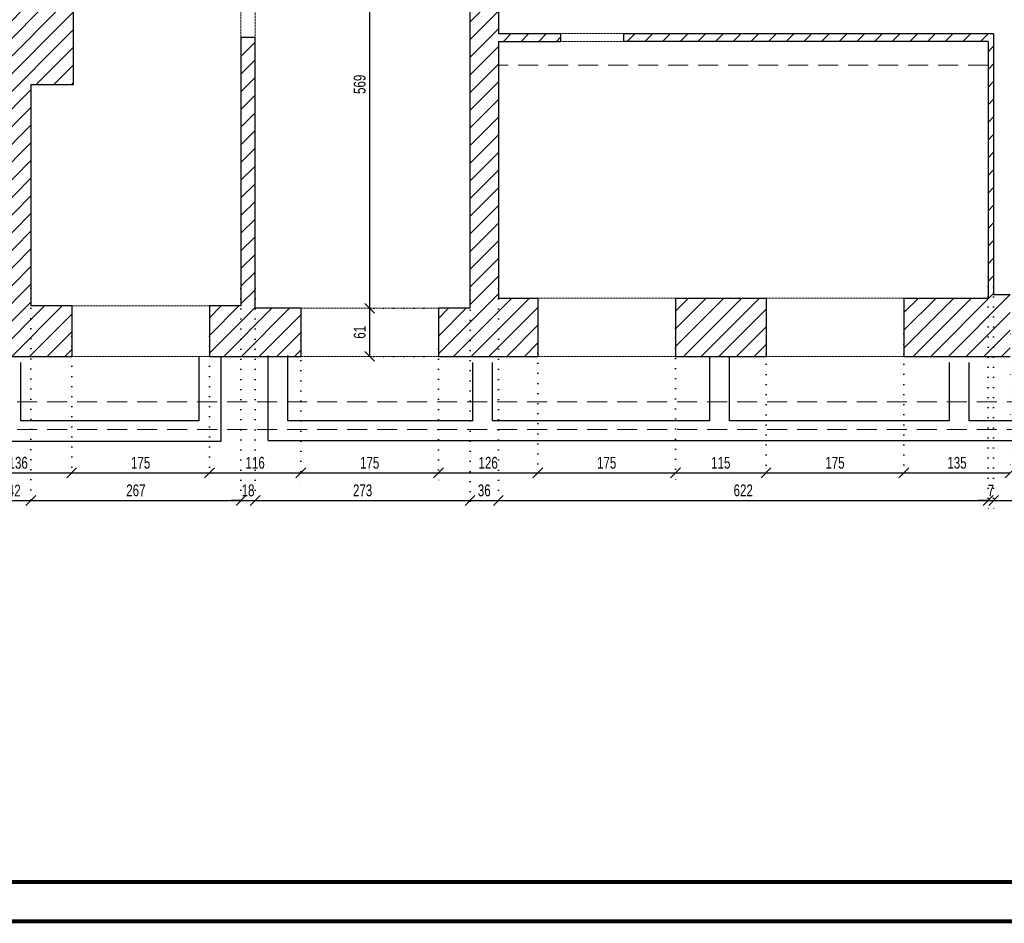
# Model space of a CAD drawing. Header units: millimetres. Extents: x 11149 to 111407, y -107619 to -23630.
# Tile 104 of 245: x 13655 to 14906, y -30105 to -28957. Entities that reach past the tile are written whole.
import ezdxf

# ---------------------------------------------------------------- set-up
doc = ezdxf.new("R2010")
doc.units = ezdxf.units.MM
doc.header["$LTSCALE"] = 2
for name, pattern in [('DOT', [6.35, 0, -6.35]), ('HIDDEN', [9.525, 6.35, -3.175]), ('HIDDENX2', [19.05, 12.7, -6.35])]:
    doc.linetypes.add(name, pattern=pattern)
doc.layers.get('0').update_dxf_attribs({"plot": 0})
doc.layers.get('Defpoints').update_dxf_attribs({"color": 1})
for name, color, linetype, lineweight in [('0_OPIS', 7, 'Continuous', 13), ('3DPLAN_A_WYSOKOŚCI ZMIANA', 144, 'HIDDENX2', 5), ('A_ściany mur', 2, 'Continuous', 30), ('e-cad_wymiary', 4, 'Continuous', 9)]:
    doc.layers.add(name, color=color, linetype=linetype, lineweight=lineweight)
doc.layers.add('3DPLAN_A_KRESKOWANIE 1', color=253, linetype='Continuous')
doc.layers.add('A_SCHODY', color=6, linetype='Continuous')
doc.styles.add('e-cad_1', font='arial.ttf', dxfattribs={"width": 0.7})
doc.dimstyles.new('e-cad_1_100_[cm]', dxfattribs={"dimscale": 10, "dimtxt": 1.5, "dimasz": 1.25, "dimexe": 1.25, "dimexo": 0.625, "dimgap": 0.5, "dimtad": 1, "dimdec": 0, "dimrnd": 1, "dimzin": 1, "dimtxsty": 'e-cad_1', "dimblk": 'OBLIQUE', "dimcen": 2.5, "dimclrd": 256, "dimclre": 252, "dimclrt": 7, "dimadec": 0, "dimazin": 0, "dimtfac": 1, "dimtix": 1, "dimtmove": 2, "dimatfit": 3, "dimldrblk": 'NONE', "dimfxl": 60, "dimfxlon": 1, "dimarcsym": 0})

# ---------------------------------------------------------------- blocks, each defined once
blk = doc.blocks.new('_OBLIQUE')
at = {"color": 0, "linetype": 'ByBlock', "lineweight": -2}
blk.add_line((-0.5, -0.5), (0.5, 0.5), dxfattribs=at)
blk = doc.blocks.new('*D357')
at = {"layer": 'Defpoints', "color": 0}
for p in [(13721, -29352.9), (13585, -29369.2), (13721, -29532.9)]:
    blk.add_point(p, dxfattribs=at)
at = {"layer": 'e-cad_wymiary', "color": 252, "linetype": 'DOT', "lineweight": -2}
for p, q in [((13721, -29359.1), (13721, -29545.4)), ((13585, -29375.5), (13585, -29545.4))]:
    blk.add_line(p, q, dxfattribs=at)
at = {"layer": 'e-cad_wymiary', "lineweight": -2}
blk.add_line((13585, -29532.9), (13721, -29532.9), dxfattribs=at)
at = {"layer": 'e-cad_wymiary', "lineweight": -2, "xscale": 12.5, "yscale": 12.5, "zscale": 12.5, "rotation": 180}
blk.add_blockref('_OBLIQUE', (13585, -29532.9), dxfattribs=at)
at = {"layer": 'e-cad_wymiary', "lineweight": -2, "xscale": 12.5, "yscale": 12.5, "zscale": 12.5}
blk.add_blockref('_OBLIQUE', (13721, -29532.9), dxfattribs=at)
at = {"layer": 'e-cad_wymiary', "color": 7, "insert": (13653, -29520.2), "char_height": 15, "attachment_point": 5, "style": 'e-cad_1'}
blk.add_mtext('136', dxfattribs=at)
blk = doc.blocks.new('_None')
blk = doc.blocks.new('*D358')
at = {"layer": 'Defpoints', "color": 0}
for p in [(13721, -29352.9), (13896, -29352.9), (13896, -29532.9)]:
    blk.add_point(p, dxfattribs=at)
at = {"layer": 'e-cad_wymiary', "color": 252, "linetype": 'DOT', "lineweight": -2}
for p, q in [((13721, -29359.1), (13721, -29545.4)), ((13896, -29359.1), (13896, -29545.4))]:
    blk.add_line(p, q, dxfattribs=at)
at = {"layer": 'e-cad_wymiary', "lineweight": -2}
blk.add_line((13721, -29532.9), (13896, -29532.9), dxfattribs=at)
at = {"layer": 'e-cad_wymiary', "lineweight": -2, "xscale": 12.5, "yscale": 12.5, "zscale": 12.5, "rotation": 180}
blk.add_blockref('_OBLIQUE', (13721, -29532.9), dxfattribs=at)
at = {"layer": 'e-cad_wymiary', "lineweight": -2, "xscale": 12.5, "yscale": 12.5, "zscale": 12.5}
blk.add_blockref('_OBLIQUE', (13896, -29532.9), dxfattribs=at)
at = {"layer": 'e-cad_wymiary', "color": 7, "insert": (13808.5, -29520.2), "char_height": 15, "attachment_point": 5, "style": 'e-cad_1'}
blk.add_mtext('175', dxfattribs=at)
blk = doc.blocks.new('*D359')
at = {"layer": 'Defpoints', "color": 0}
for p in [(13896, -29352.9), (14012, -29358.4), (14012, -29532.9)]:
    blk.add_point(p, dxfattribs=at)
at = {"layer": 'e-cad_wymiary', "color": 252, "linetype": 'DOT', "lineweight": -2}
for p, q in [((13896, -29359.1), (13896, -29545.4)), ((14012, -29364.6), (14012, -29545.4))]:
    blk.add_line(p, q, dxfattribs=at)
at = {"layer": 'e-cad_wymiary', "lineweight": -2}
blk.add_line((13896, -29532.9), (14012, -29532.9), dxfattribs=at)
at = {"layer": 'e-cad_wymiary', "lineweight": -2, "xscale": 12.5, "yscale": 12.5, "zscale": 12.5, "rotation": 180}
blk.add_blockref('_OBLIQUE', (13896, -29532.9), dxfattribs=at)
at = {"layer": 'e-cad_wymiary', "lineweight": -2, "xscale": 12.5, "yscale": 12.5, "zscale": 12.5}
blk.add_blockref('_OBLIQUE', (14012, -29532.9), dxfattribs=at)
at = {"layer": 'e-cad_wymiary', "color": 7, "insert": (13954, -29520.2), "char_height": 15, "attachment_point": 5, "style": 'e-cad_1'}
blk.add_mtext('116', dxfattribs=at)
blk = doc.blocks.new('*D360')
at = {"layer": 'Defpoints', "color": 0}
for p in [(14012, -29358.4), (14187, -29369.2), (14187, -29532.9)]:
    blk.add_point(p, dxfattribs=at)
at = {"layer": 'e-cad_wymiary', "color": 252, "linetype": 'DOT', "lineweight": -2}
for p, q in [((14012, -29364.6), (14012, -29545.4)), ((14187, -29375.5), (14187, -29545.4))]:
    blk.add_line(p, q, dxfattribs=at)
at = {"layer": 'e-cad_wymiary', "lineweight": -2}
blk.add_line((14012, -29532.9), (14187, -29532.9), dxfattribs=at)
at = {"layer": 'e-cad_wymiary', "lineweight": -2, "xscale": 12.5, "yscale": 12.5, "zscale": 12.5, "rotation": 180}
blk.add_blockref('_OBLIQUE', (14012, -29532.9), dxfattribs=at)
at = {"layer": 'e-cad_wymiary', "lineweight": -2, "xscale": 12.5, "yscale": 12.5, "zscale": 12.5}
blk.add_blockref('_OBLIQUE', (14187, -29532.9), dxfattribs=at)
at = {"layer": 'e-cad_wymiary', "color": 7, "insert": (14099.5, -29520.2), "char_height": 15, "attachment_point": 5, "style": 'e-cad_1'}
blk.add_mtext('175', dxfattribs=at)
blk = doc.blocks.new('*D361')
at = {"layer": 'Defpoints', "color": 0}
for p in [(14313, -29361.8), (14187, -29369.2), (14313, -29532.9)]:
    blk.add_point(p, dxfattribs=at)
at = {"layer": 'e-cad_wymiary', "color": 252, "linetype": 'DOT', "lineweight": -2}
for p, q in [((14187, -29375.5), (14187, -29545.4)), ((14313, -29368), (14313, -29545.4))]:
    blk.add_line(p, q, dxfattribs=at)
at = {"layer": 'e-cad_wymiary', "lineweight": -2}
blk.add_line((14187, -29532.9), (14313, -29532.9), dxfattribs=at)
at = {"layer": 'e-cad_wymiary', "lineweight": -2, "xscale": 12.5, "yscale": 12.5, "zscale": 12.5, "rotation": 180}
blk.add_blockref('_OBLIQUE', (14187, -29532.9), dxfattribs=at)
at = {"layer": 'e-cad_wymiary', "lineweight": -2, "xscale": 12.5, "yscale": 12.5, "zscale": 12.5}
blk.add_blockref('_OBLIQUE', (14313, -29532.9), dxfattribs=at)
at = {"layer": 'e-cad_wymiary', "color": 7, "insert": (14250, -29520.2), "char_height": 15, "attachment_point": 5, "style": 'e-cad_1'}
blk.add_mtext('126', dxfattribs=at)
blk = doc.blocks.new('*D362')
at = {"layer": 'Defpoints', "color": 0}
for p in [(14488, -29342.9), (14313, -29361.8), (14488, -29532.9)]:
    blk.add_point(p, dxfattribs=at)
at = {"layer": 'e-cad_wymiary', "color": 252, "linetype": 'DOT', "lineweight": -2}
for p, q in [((14488, -29349.1), (14488, -29545.4)), ((14313, -29368), (14313, -29545.4))]:
    blk.add_line(p, q, dxfattribs=at)
at = {"layer": 'e-cad_wymiary', "lineweight": -2}
blk.add_line((14313, -29532.9), (14488, -29532.9), dxfattribs=at)
at = {"layer": 'e-cad_wymiary', "lineweight": -2, "xscale": 12.5, "yscale": 12.5, "zscale": 12.5, "rotation": 180}
blk.add_blockref('_OBLIQUE', (14313, -29532.9), dxfattribs=at)
at = {"layer": 'e-cad_wymiary', "lineweight": -2, "xscale": 12.5, "yscale": 12.5, "zscale": 12.5}
blk.add_blockref('_OBLIQUE', (14488, -29532.9), dxfattribs=at)
at = {"layer": 'e-cad_wymiary', "color": 7, "insert": (14400.5, -29520.2), "char_height": 15, "attachment_point": 5, "style": 'e-cad_1'}
blk.add_mtext('175', dxfattribs=at)
blk = doc.blocks.new('*D363')
at = {"layer": 'Defpoints', "color": 0}
for p in [(14488, -29342.9), (14603, -29363.1), (14603, -29532.9)]:
    blk.add_point(p, dxfattribs=at)
at = {"layer": 'e-cad_wymiary', "color": 252, "linetype": 'DOT', "lineweight": -2}
for p, q in [((14488, -29349.1), (14488, -29545.4)), ((14603, -29369.4), (14603, -29545.4))]:
    blk.add_line(p, q, dxfattribs=at)
at = {"layer": 'e-cad_wymiary', "lineweight": -2}
blk.add_line((14488, -29532.9), (14603, -29532.9), dxfattribs=at)
at = {"layer": 'e-cad_wymiary', "lineweight": -2, "xscale": 12.5, "yscale": 12.5, "zscale": 12.5, "rotation": 180}
blk.add_blockref('_OBLIQUE', (14488, -29532.9), dxfattribs=at)
at = {"layer": 'e-cad_wymiary', "lineweight": -2, "xscale": 12.5, "yscale": 12.5, "zscale": 12.5}
blk.add_blockref('_OBLIQUE', (14603, -29532.9), dxfattribs=at)
at = {"layer": 'e-cad_wymiary', "color": 7, "insert": (14545.5, -29520.2), "char_height": 15, "attachment_point": 5, "style": 'e-cad_1'}
blk.add_mtext('115', dxfattribs=at)
blk = doc.blocks.new('*D364')
at = {"layer": 'Defpoints', "color": 0}
for p in [(14778, -29350.3), (14603, -29363.1), (14778, -29532.9)]:
    blk.add_point(p, dxfattribs=at)
at = {"layer": 'e-cad_wymiary', "color": 252, "linetype": 'DOT', "lineweight": -2}
for p, q in [((14778, -29356.5), (14778, -29545.4)), ((14603, -29369.4), (14603, -29545.4))]:
    blk.add_line(p, q, dxfattribs=at)
at = {"layer": 'e-cad_wymiary', "lineweight": -2}
blk.add_line((14603, -29532.9), (14778, -29532.9), dxfattribs=at)
at = {"layer": 'e-cad_wymiary', "lineweight": -2, "xscale": 12.5, "yscale": 12.5, "zscale": 12.5, "rotation": 180}
blk.add_blockref('_OBLIQUE', (14603, -29532.9), dxfattribs=at)
at = {"layer": 'e-cad_wymiary', "lineweight": -2, "xscale": 12.5, "yscale": 12.5, "zscale": 12.5}
blk.add_blockref('_OBLIQUE', (14778, -29532.9), dxfattribs=at)
at = {"layer": 'e-cad_wymiary', "color": 7, "insert": (14690.5, -29520.2), "char_height": 15, "attachment_point": 5, "style": 'e-cad_1'}
blk.add_mtext('175', dxfattribs=at)
blk = doc.blocks.new('*D365')
at = {"layer": 'Defpoints', "color": 0}
for p in [(14778, -29350.3), (14913, -29350.3), (14913, -29532.9)]:
    blk.add_point(p, dxfattribs=at)
at = {"layer": 'e-cad_wymiary', "color": 252, "linetype": 'DOT', "lineweight": -2}
for p, q in [((14778, -29356.5), (14778, -29545.4)), ((14913, -29356.5), (14913, -29545.4))]:
    blk.add_line(p, q, dxfattribs=at)
at = {"layer": 'e-cad_wymiary', "lineweight": -2}
blk.add_line((14778, -29532.9), (14913, -29532.9), dxfattribs=at)
at = {"layer": 'e-cad_wymiary', "lineweight": -2, "xscale": 12.5, "yscale": 12.5, "zscale": 12.5, "rotation": 180}
blk.add_blockref('_OBLIQUE', (14778, -29532.9), dxfattribs=at)
at = {"layer": 'e-cad_wymiary', "lineweight": -2, "xscale": 12.5, "yscale": 12.5, "zscale": 12.5}
blk.add_blockref('_OBLIQUE', (14913, -29532.9), dxfattribs=at)
at = {"layer": 'e-cad_wymiary', "color": 7, "insert": (14845.5, -29520.2), "char_height": 15, "attachment_point": 5, "style": 'e-cad_1'}
blk.add_mtext('135', dxfattribs=at)
blk = doc.blocks.new('*D388')
at = {"layer": 'Defpoints', "color": 0}
for p in [(13627, -29297.2), (13669, -29292), (13669, -29567.9)]:
    blk.add_point(p, dxfattribs=at)
at = {"layer": 'e-cad_wymiary', "color": 252, "linetype": 'DOT', "lineweight": -2}
for p, q in [((13627, -29303.5), (13627, -29580.4)), ((13669, -29298.3), (13669, -29580.4))]:
    blk.add_line(p, q, dxfattribs=at)
at = {"layer": 'e-cad_wymiary', "lineweight": -2}
blk.add_line((13627, -29567.9), (13669, -29567.9), dxfattribs=at)
at = {"layer": 'e-cad_wymiary', "lineweight": -2, "xscale": 12.5, "yscale": 12.5, "zscale": 12.5, "rotation": 180}
blk.add_blockref('_OBLIQUE', (13627, -29567.9), dxfattribs=at)
at = {"layer": 'e-cad_wymiary', "lineweight": -2, "xscale": 12.5, "yscale": 12.5, "zscale": 12.5}
blk.add_blockref('_OBLIQUE', (13669, -29567.9), dxfattribs=at)
at = {"layer": 'e-cad_wymiary', "color": 7, "insert": (13648, -29555.4), "char_height": 15, "attachment_point": 5, "style": 'e-cad_1'}
blk.add_mtext('42', dxfattribs=at)
blk = doc.blocks.new('*D389')
at = {"layer": 'Defpoints', "color": 0}
for p in [(13669, -29292), (13936, -29292.6), (13936, -29567.9)]:
    blk.add_point(p, dxfattribs=at)
at = {"layer": 'e-cad_wymiary', "color": 252, "linetype": 'DOT', "lineweight": -2}
for p, q in [((13669, -29298.3), (13669, -29580.4)), ((13936, -29298.9), (13936, -29580.4))]:
    blk.add_line(p, q, dxfattribs=at)
at = {"layer": 'e-cad_wymiary', "lineweight": -2}
blk.add_line((13669, -29567.9), (13936, -29567.9), dxfattribs=at)
at = {"layer": 'e-cad_wymiary', "lineweight": -2, "xscale": 12.5, "yscale": 12.5, "zscale": 12.5, "rotation": 180}
blk.add_blockref('_OBLIQUE', (13669, -29567.9), dxfattribs=at)
at = {"layer": 'e-cad_wymiary', "lineweight": -2, "xscale": 12.5, "yscale": 12.5, "zscale": 12.5}
blk.add_blockref('_OBLIQUE', (13936, -29567.9), dxfattribs=at)
at = {"layer": 'e-cad_wymiary', "color": 7, "insert": (13802.5, -29555.2), "char_height": 15, "attachment_point": 5, "style": 'e-cad_1'}
blk.add_mtext('267', dxfattribs=at)
blk = doc.blocks.new('*D390')
at = {"layer": 'Defpoints', "color": 0}
for p in [(13936, -29292.6), (13954, -29292.6), (13954, -29567.9)]:
    blk.add_point(p, dxfattribs=at)
at = {"layer": 'e-cad_wymiary', "color": 252, "linetype": 'DOT', "lineweight": -2}
for p, q in [((13936, -29298.9), (13936, -29580.4)), ((13954, -29298.9), (13954, -29580.4))]:
    blk.add_line(p, q, dxfattribs=at)
at = {"layer": 'e-cad_wymiary', "lineweight": -2}
for p, q in [((13936, -29567.9), (13923.5, -29567.9)), ((13936, -29567.9), (13954, -29567.9)), ((13954, -29567.9), (13966.5, -29567.9))]:
    blk.add_line(p, q, dxfattribs=at)
at = {"layer": 'e-cad_wymiary', "lineweight": -2, "xscale": 12.5, "yscale": 12.5, "zscale": 12.5}
blk.add_blockref('_OBLIQUE', (13936, -29567.9), dxfattribs=at)
at = {"layer": 'e-cad_wymiary', "lineweight": -2, "xscale": 12.5, "yscale": 12.5, "zscale": 12.5, "rotation": 180}
blk.add_blockref('_OBLIQUE', (13954, -29567.9), dxfattribs=at)
at = {"layer": 'e-cad_wymiary', "color": 7, "insert": (13945, -29555.2), "char_height": 15, "attachment_point": 5, "style": 'e-cad_1'}
blk.add_mtext('18', dxfattribs=at)
blk = doc.blocks.new('*D391')
at = {"layer": 'Defpoints', "color": 0}
for p in [(13954, -29292.6), (14227, -29294.3), (14227, -29567.9)]:
    blk.add_point(p, dxfattribs=at)
at = {"layer": 'e-cad_wymiary', "color": 252, "linetype": 'DOT', "lineweight": -2}
for p, q in [((13954, -29298.9), (13954, -29580.4)), ((14227, -29300.6), (14227, -29580.4))]:
    blk.add_line(p, q, dxfattribs=at)
at = {"layer": 'e-cad_wymiary', "lineweight": -2}
blk.add_line((13954, -29567.9), (14227, -29567.9), dxfattribs=at)
at = {"layer": 'e-cad_wymiary', "lineweight": -2, "xscale": 12.5, "yscale": 12.5, "zscale": 12.5, "rotation": 180}
blk.add_blockref('_OBLIQUE', (13954, -29567.9), dxfattribs=at)
at = {"layer": 'e-cad_wymiary', "lineweight": -2, "xscale": 12.5, "yscale": 12.5, "zscale": 12.5}
blk.add_blockref('_OBLIQUE', (14227, -29567.9), dxfattribs=at)
at = {"layer": 'e-cad_wymiary', "color": 7, "insert": (14090.5, -29555.2), "char_height": 15, "attachment_point": 5, "style": 'e-cad_1'}
blk.add_mtext('273', dxfattribs=at)
blk = doc.blocks.new('*D392')
at = {"layer": 'Defpoints', "color": 0}
for p in [(14227, -29294.3), (14263, -29292.6), (14263, -29567.9)]:
    blk.add_point(p, dxfattribs=at)
at = {"layer": 'e-cad_wymiary', "color": 252, "linetype": 'DOT', "lineweight": -2}
for p, q in [((14227, -29300.6), (14227, -29580.4)), ((14263, -29298.9), (14263, -29580.4))]:
    blk.add_line(p, q, dxfattribs=at)
at = {"layer": 'e-cad_wymiary', "lineweight": -2}
blk.add_line((14227, -29567.9), (14263, -29567.9), dxfattribs=at)
at = {"layer": 'e-cad_wymiary', "lineweight": -2, "xscale": 12.5, "yscale": 12.5, "zscale": 12.5, "rotation": 180}
blk.add_blockref('_OBLIQUE', (14227, -29567.9), dxfattribs=at)
at = {"layer": 'e-cad_wymiary', "lineweight": -2, "xscale": 12.5, "yscale": 12.5, "zscale": 12.5}
blk.add_blockref('_OBLIQUE', (14263, -29567.9), dxfattribs=at)
at = {"layer": 'e-cad_wymiary', "color": 7, "insert": (14245, -29555.2), "char_height": 15, "attachment_point": 5, "style": 'e-cad_1'}
blk.add_mtext('36', dxfattribs=at)
blk = doc.blocks.new('*D393')
at = {"layer": 'Defpoints', "color": 0}
for p in [(14885, -29277.2), (14263, -29292.6), (14885, -29567.9)]:
    blk.add_point(p, dxfattribs=at)
at = {"layer": 'e-cad_wymiary', "color": 252, "linetype": 'DOT', "lineweight": -2}
for p, q in [((14885, -29283.5), (14885, -29580.4)), ((14263, -29298.9), (14263, -29580.4))]:
    blk.add_line(p, q, dxfattribs=at)
at = {"layer": 'e-cad_wymiary', "lineweight": -2}
blk.add_line((14263, -29567.9), (14885, -29567.9), dxfattribs=at)
at = {"layer": 'e-cad_wymiary', "lineweight": -2, "xscale": 12.5, "yscale": 12.5, "zscale": 12.5, "rotation": 180}
blk.add_blockref('_OBLIQUE', (14263, -29567.9), dxfattribs=at)
at = {"layer": 'e-cad_wymiary', "lineweight": -2, "xscale": 12.5, "yscale": 12.5, "zscale": 12.5}
blk.add_blockref('_OBLIQUE', (14885, -29567.9), dxfattribs=at)
at = {"layer": 'e-cad_wymiary', "color": 7, "insert": (14574, -29555.2), "char_height": 15, "attachment_point": 5, "style": 'e-cad_1'}
blk.add_mtext('622', dxfattribs=at)
blk = doc.blocks.new('*D394')
at = {"layer": 'Defpoints', "color": 0}
for p in [(14885, -29277.2), (14892, -29277.2), (14892, -29567.9)]:
    blk.add_point(p, dxfattribs=at)
at = {"layer": 'e-cad_wymiary', "color": 252, "linetype": 'DOT', "lineweight": -2}
for p, q in [((14885, -29283.5), (14885, -29580.4)), ((14892, -29283.5), (14892, -29580.4))]:
    blk.add_line(p, q, dxfattribs=at)
at = {"layer": 'e-cad_wymiary', "lineweight": -2}
for p, q in [((14885, -29567.9), (14872.5, -29567.9)), ((14885, -29567.9), (14892, -29567.9)), ((14892, -29567.9), (14904.5, -29567.9))]:
    blk.add_line(p, q, dxfattribs=at)
at = {"layer": 'e-cad_wymiary', "lineweight": -2, "xscale": 12.5, "yscale": 12.5, "zscale": 12.5}
blk.add_blockref('_OBLIQUE', (14885, -29567.9), dxfattribs=at)
at = {"layer": 'e-cad_wymiary', "lineweight": -2, "xscale": 12.5, "yscale": 12.5, "zscale": 12.5, "rotation": 180}
blk.add_blockref('_OBLIQUE', (14892, -29567.9), dxfattribs=at)
at = {"layer": 'e-cad_wymiary', "color": 7, "insert": (14888.5, -29555.4), "char_height": 15, "attachment_point": 5, "style": 'e-cad_1'}
blk.add_mtext('7', dxfattribs=at)
blk = doc.blocks.new('*D395')
at = {"layer": 'Defpoints', "color": 0}
for p in [(14892, -29277.2), (15426, -29274.9), (15426, -29567.9)]:
    blk.add_point(p, dxfattribs=at)
at = {"layer": 'e-cad_wymiary', "color": 252, "linetype": 'DOT', "lineweight": -2}
for p, q in [((14892, -29283.5), (14892, -29580.4)), ((15426, -29281.2), (15426, -29580.4))]:
    blk.add_line(p, q, dxfattribs=at)
at = {"layer": 'e-cad_wymiary', "lineweight": -2}
blk.add_line((14892, -29567.9), (15426, -29567.9), dxfattribs=at)
at = {"layer": 'e-cad_wymiary', "lineweight": -2, "xscale": 12.5, "yscale": 12.5, "zscale": 12.5, "rotation": 180}
blk.add_blockref('_OBLIQUE', (14892, -29567.9), dxfattribs=at)
at = {"layer": 'e-cad_wymiary', "lineweight": -2, "xscale": 12.5, "yscale": 12.5, "zscale": 12.5}
blk.add_blockref('_OBLIQUE', (15426, -29567.9), dxfattribs=at)
at = {"layer": 'e-cad_wymiary', "color": 7, "insert": (15159, -29555.2), "char_height": 15, "attachment_point": 5, "style": 'e-cad_1'}
blk.add_mtext('534', dxfattribs=at)
blk = doc.blocks.new('*D518')
at = {"layer": 'Defpoints', "color": 0}
for p in [(14099.5, -29323.9), (14174.4, -29323.9), (14174.4, -29384.9)]:
    blk.add_point(p, dxfattribs=at)
at = {"layer": 'e-cad_wymiary', "color": 252, "linetype": 'DOT', "lineweight": -2}
for p, q in [((14168.2, -29323.9), (14087, -29323.9)), ((14168.2, -29384.9), (14087, -29384.9))]:
    blk.add_line(p, q, dxfattribs=at)
at = {"layer": 'e-cad_wymiary', "lineweight": -2}
blk.add_line((14099.5, -29384.9), (14099.5, -29323.9), dxfattribs=at)
at = {"layer": 'e-cad_wymiary', "lineweight": -2, "xscale": 12.5, "yscale": 12.5, "zscale": 12.5}
for p, rotation in [((14099.5, -29323.9), 90), ((14099.5, -29384.9), 270)]:
    blk.add_blockref('_OBLIQUE', p, dxfattribs=dict(at, rotation=rotation))
at = {"layer": 'e-cad_wymiary', "color": 7, "insert": (14086.8, -29354.4), "char_height": 15, "attachment_point": 5, "rotation": 90, "style": 'e-cad_1'}
blk.add_mtext('61', dxfattribs=at)
blk = doc.blocks.new('*D519')
at = {"layer": 'Defpoints', "color": 0}
for p in [(14099.5, -28754.9), (14190, -28754.9), (14174.4, -29323.9)]:
    blk.add_point(p, dxfattribs=at)
at = {"layer": 'e-cad_wymiary', "color": 252, "linetype": 'DOT', "lineweight": -2}
for p, q in [((14183.7, -28754.9), (14087, -28754.9)), ((14168.2, -29323.9), (14087, -29323.9))]:
    blk.add_line(p, q, dxfattribs=at)
at = {"layer": 'e-cad_wymiary', "lineweight": -2}
blk.add_line((14099.5, -29323.9), (14099.5, -28754.9), dxfattribs=at)
at = {"layer": 'e-cad_wymiary', "lineweight": -2, "xscale": 12.5, "yscale": 12.5, "zscale": 12.5}
for p, rotation in [((14099.5, -28754.9), 90), ((14099.5, -29323.9), 270)]:
    blk.add_blockref('_OBLIQUE', p, dxfattribs=dict(at, rotation=rotation))
at = {"layer": 'e-cad_wymiary', "color": 7, "insert": (14086.8, -29039.4), "char_height": 15, "attachment_point": 5, "rotation": 90, "style": 'e-cad_1'}
blk.add_mtext('569', dxfattribs=at)

msp = doc.modelspace()

# ---------------------------------------------------------------- hatches: boundary and pattern name
at = {"layer": '3DPLAN_A_KRESKOWANIE 1'}
h = msp.add_hatch(dxfattribs=at)
h.set_pattern_fill('ANSI31', color=256, scale=5, style=0)
h.set_pattern_definition([(45, (15147.047, -29342.012), (-11.22532, 11.22532), [])])
h.paths.add_polyline_path([(15208.99, -29306.89), (15087.99, -29306.89), (15087.99, -29384.89), (15208.99, -29384.89)])
h.paths.add_polyline_path([(16677.49, -29121.89), (16623.99, -29121.89), (16623.99, -29308.89), (16290.99, -29308.89), (16290.99, -29384.89), (16677.49, -29384.89)])
h.paths.add_polyline_path([(16115.99, -29308.89), (16047.99, -29308.89), (16047.99, -29148.89), (16014.99, -29148.89), (16014.99, -29308.89), (15977.99, -29308.89), (15977.99, -29384.89), (16115.99, -29384.89)])
h.paths.add_polyline_path([(15802.99, -29308.89), (15767.99, -29308.89), (15767.99, -28746.89), (15772.99, -28746.89), (15772.99, -28712.89), (15691.99, -28712.89), (15691.99, -28642.89), (15671.99, -28642.89), (15671.99, -28710.89), (15658.99, -28710.89), (15658.99, -28746.89), (15736.99, -28746.89), (15736.99, -29058.89), (15726.99, -29058.89), (15726.99, -29069.89), (15736.99, -29069.89), (15736.99, -29306.89), (15689.99, -29306.89), (15689.99, -29384.89), (15802.99, -29384.89)])
h.paths.add_polyline_path([(16443.99, -28715.89), (16348.99, -28715.89), (16348.99, -28647.89), (16324.99, -28647.89), (16324.99, -28715.89), (16097.99, -28715.89), (16097.99, -28691.89), (16056.99, -28691.89), (16056.99, -28450.89), (16068.99, -28450.89), (16068.99, -28440.89), (16324.99, -28440.89), (16324.99, -28557.89), (16348.99, -28557.89), (16348.99, -28439.89), (16623.99, -28439.89), (16623.99, -28481.89), (16677.49, -28481.89), (16677.49, -28090.89), (16618.99, -28090.89), (16618.99, -28420.89), (15614.99, -28420.89), (15614.99, -28441.89), (15671.99, -28441.89), (15671.99, -28522.89), (15691.99, -28522.89), (15691.99, -28438.89), (16026.99, -28438.89), (16026.99, -28712.89), (15892.99, -28712.89), (15892.99, -28746.89), (16014.99, -28746.89), (16014.99, -28802.89), (16047.99, -28802.89), (16047.99, -28747.89), (16069.99, -28747.89), (16069.99, -28744.89), (16443.99, -28744.89)])
h.paths.add_polyline_path([(16677.49, -28681.89), (16623.99, -28681.89), (16623.99, -28715.89), (16533.99, -28715.89), (16533.99, -28744.89), (16623.99, -28744.89), (16623.99, -28782.89), (16677.49, -28782.89)])
h.paths.add_polyline_path([(16677.49, -28566.89), (16623.99, -28566.89), (16623.99, -28601.89), (16677.49, -28601.89)])
h.paths.add_polyline_path([(16677.49, -28867.89), (16623.99, -28867.89), (16623.99, -28916.89), (16677.49, -28916.89)])
h.paths.add_polyline_path([(16677.49, -27805.89), (15967.99, -27805.89), (15967.99, -27862.89), (16618.99, -27862.89), (16618.99, -27970.89), (16677.49, -27970.89)])
h.paths.add_polyline_path([(15500.99, -27805.89), (15380.99, -27805.89), (15380.99, -27867.89), (15454.99, -27867.89), (15454.99, -28420.89), (14450.99, -28420.89), (14450.99, -28435.89), (14331.99, -28435.89), (14331.99, -28420.89), (14227.99, -28420.89), (14227.99, -28435.89), (14207.99, -28435.89), (14207.99, -28467.89), (14230.99, -28467.89), (14230.99, -28496.89), (14276.99, -28496.89), (14276.99, -28467.89), (14827.99, -28467.89), (14827.99, -28490.89), (14866.99, -28490.89), (14866.99, -28439.89), (15420.99, -28439.89), (15420.99, -28504.89), (15467.99, -28504.89), (15467.99, -28441.89), (15494.99, -28441.89), (15494.99, -28420.89), (15467.99, -28420.89), (15467.99, -27862.89), (15500.99, -27862.89)])
h.paths.add_polyline_path([(15792.99, -27805.89), (15675.99, -27805.89), (15675.99, -27862.89), (15792.99, -27862.89)])
h.paths.add_polyline_path([(14935.99, -28756.89), (15425.99, -28756.89), (15425.99, -29306.89), (15383.99, -29306.89), (15383.99, -29384.89), (15514.99, -29384.89), (15514.99, -29306.89), (15441.99, -29306.89), (15441.99, -29069.89), (15636.99, -29069.89), (15636.99, -29058.89), (15441.99, -29058.89), (15441.99, -28772.89), (15466.99, -28772.89), (15466.99, -28746.89), (15568.99, -28746.89), (15568.99, -28710.89), (15467.99, -28710.89), (15467.99, -28677.89), (15420.99, -28677.89), (15420.99, -28720.89), (14866.99, -28720.89), (14866.99, -28640.89), (14827.99, -28640.89), (14827.99, -28721.89), (14417.99, -28721.89), (14417.99, -28756.89), (14765.99, -28756.89), (14765.99, -28833.89), (14935.99, -28833.89)])
h.paths.add_polyline_path([(14912.99, -29306.89), (14891.99, -29306.89), (14891.99, -28974.89), (14421.99, -28974.89), (14421.99, -28984.89), (14884.99, -28984.89), (14884.99, -29310.89), (14777.99, -29310.89), (14777.99, -29384.89), (14912.99, -29384.89)])
h.paths.add_polyline_path([(14602.99, -29310.89), (14487.99, -29310.89), (14487.99, -29384.89), (14602.99, -29384.89)])
h.paths.add_polyline_path([(14312.99, -29310.89), (14262.99, -29310.89), (14262.99, -28984.89), (14341.99, -28984.89), (14341.99, -28974.89), (14262.99, -28974.89), (14262.99, -28756.89), (14297.99, -28756.89), (14297.99, -28721.89), (14276.99, -28721.89), (14276.99, -28667.89), (14228.99, -28667.89), (14228.99, -28721.89), (13922.99, -28721.89), (13922.99, -28754.89), (13935.99, -28754.89), (13935.99, -28884.89), (13953.99, -28884.89), (13953.99, -28754.89), (14226.99, -28754.89), (14226.99, -29323.89), (14186.99, -29323.89), (14186.99, -29384.89), (14312.99, -29384.89)])
h.paths.add_polyline_path([(14011.99, -29323.89), (13953.99, -29323.89), (13953.99, -28979.89), (13935.99, -28979.89), (13935.99, -29320.89), (13895.99, -29320.89), (13895.99, -29384.89), (14011.99, -29384.89)])
h.paths.add_polyline_path([(13720.99, -29320.89), (13668.99, -29320.89), (13668.99, -29039.89), (13722.99, -29039.89), (13722.99, -28875.89), (13664.99, -28875.89), (13664.99, -28769.89), (13673.99, -28769.89), (13673.99, -28754.89), (13832.99, -28754.89), (13832.99, -28721.89), (13810.99, -28721.89), (13810.99, -28684.89), (13793.99, -28684.89), (13793.99, -28721.89), (13683.99, -28721.89), (13683.99, -28682.89), (13649.99, -28682.89), (13629.99, -28682.89), (13629.99, -28715.89), (13626.99, -28715.89), (13626.99, -28933.89), (13626.99, -28950.89), (13626.99, -29316.89), (13584.99, -29316.89), (13584.99, -29384.89), (13720.99, -29384.89)])
h.paths.add_polyline_path([(13668.99, -27956.89), (13700.99, -27956.89), (13700.99, -27866.89), (13703.99, -27866.89), (13703.99, -27805.89), (13681.49, -27805.89), (13681.49, -27747.89), (13559.97, -27747.89), (13559.97, -27794.89), (13623.99, -27794.89), (13623.99, -27856.89), (13640.99, -27856.89), (13640.99, -28135.89), (13216.99, -28135.89), (13216.99, -28434.89), (13209.99, -28434.89), (13209.99, -28463.89), (13216.99, -28463.89), (13305.2, -28463.89), (13305.2, -28429.89), (13252.2, -28429.89), (13252.2, -28179.89), (13371.2, -28179.89), (13371.2, -28242.89), (13424.2, -28242.89), (13424.2, -28429.89), (13395.2, -28429.89), (13395.2, -28463.89), (13521.99, -28463.89), (13521.99, -28429.89), (13434.99, -28429.89), (13434.99, -28240.89), (13487.99, -28240.89), (13487.99, -28181.89), (13633.99, -28181.89), (13633.99, -28242.89), (13633.99, -28416.89), (13620.99, -28416.89), (13620.99, -28429.89), (13611.99, -28429.89), (13611.99, -28463.89), (13629.99, -28463.89), (13629.99, -28532.89), (13649.99, -28532.89), (13649.99, -28521.89), (13683.99, -28521.89), (13683.99, -28467.89), (13793.99, -28467.89), (13793.99, -28534.89), (13810.99, -28534.89), (13810.99, -28467.89), (13836.99, -28467.89), (13836.99, -28435.89), (13668.99, -28435.89)])
h.paths.add_polyline_path([(14010.99, -27805.89), (13878.99, -27805.89), (13878.99, -27866.89), (13932.99, -27866.89), (13932.99, -28435.89), (13921.99, -28435.89), (13921.99, -28467.89), (14077.99, -28467.89), (14077.99, -28435.89), (13960.99, -28435.89), (13960.99, -27867.89), (14010.99, -27867.89)])
h.paths.add_polyline_path([(14308.99, -27805.89), (14185.99, -27805.89), (14185.99, -27867.89), (14308.99, -27867.89)])
h.paths.add_polyline_path([(14607.99, -27805.89), (14483.99, -27805.89), (14483.99, -27867.89), (14607.99, -27867.89)])
h.paths.add_polyline_path([(14903.99, -27805.89), (14782.99, -27805.89), (14782.99, -27867.89), (14903.99, -27867.89)])
h.paths.add_polyline_path([(15205.99, -27805.89), (15078.99, -27805.89), (15078.99, -27867.89), (15205.99, -27867.89)])
h.paths.add_polyline_path([(12480.84, -29301.89), (12411.84, -29301.89), (12411.84, -28913.89), (12510.99, -28913.89), (12510.99, -28896.89), (12411.99, -28896.89), (12411.99, -28889.89), (12391.99, -28889.89), (12391.99, -29317.89), (11837.99, -29317.89), (11837.99, -29070.89), (11781.49, -29070.89), (11781.49, -29384.89), (12480.84, -29384.89)])
h.paths.add_polyline_path([(12297.99, -28133.89), (11825.99, -28133.89), (11825.99, -28063.89), (11774.49, -28063.89), (11774.49, -28175.39), (11826.99, -28175.39), (11826.99, -28139.89), (12297.99, -28139.89)])
h.paths.add_polyline_path([(11825.99, -27851.89), (12410.99, -27851.89), (12410.99, -28133.89), (12387.99, -28133.89), (12387.99, -28139.89), (12410.99, -28139.89), (12410.99, -28286.89), (12426.99, -28286.89), (12426.99, -28228.89), (12531.99, -28228.89), (12531.99, -28218.89), (12420.99, -28218.89), (12420.99, -28006.89), (12456.99, -28006.89), (12456.99, -27863.89), (12456.99, -27805.89), (11774.49, -27805.89), (11774.49, -27888.89), (11825.99, -27888.89)])
h.paths.add_polyline_path([(12769.99, -27805.89), (12661.49, -27805.89), (12626.99, -27805.89), (12626.99, -27863.89), (12769.99, -27863.89)])
h.paths.add_polyline_path([(13027.49, -27747.89), (13027.49, -27805.89), (13026.62, -27805.89), (12939.99, -27805.89), (12939.99, -27832.39), (12939.99, -27837.39), (12939.99, -27863.89), (12939.99, -27933.89), (12975.99, -27933.89), (12975.99, -28098.89), (12975.99, -28116.34), (12975.99, -28218.89), (12778.19, -28218.89), (12768.19, -28218.89), (12669.19, -28218.89), (12631.99, -28218.89), (12631.99, -28220.23), (12631.99, -28227.55), (12631.99, -28228.89), (12648.99, -28228.89), (12648.99, -28462.89), (12689.46, -28462.89), (12694.99, -28462.89), (12694.99, -28448.19), (12694.99, -28441.59), (12694.99, -28426.89), (12689.46, -28426.89), (12667.99, -28426.89), (12667.99, -28375.66), (12667.99, -28325.66), (12667.99, -28237.89), (12842.99, -28237.89), (12851.99, -28237.89), (12979.99, -28237.89), (12979.99, -28266.81), (12979.99, -28305.03), (12979.99, -28326.89), (12979.99, -28339.89), (12979.99, -28368.31), (12979.99, -28406.53), (12979.99, -28426.89), (12851.99, -28426.89), (12842.99, -28426.89), (12784.99, -28426.89), (12784.99, -28441.59), (12784.99, -28448.19), (12784.99, -28462.89), (12784.99, -28541.89), (12789.73, -28541.89), (12797.24, -28541.89), (12801.99, -28541.89), (12801.99, -28461.89), (12922.99, -28461.89), (12937.99, -28461.89), (12937.99, -28505.89), (13026.62, -28505.89), (13030.99, -28505.89), (13030.99, -28463.89), (13089.99, -28463.89), (13089.99, -28452.39), (13089.99, -28446.38), (13089.99, -28434.89), (13070.99, -28434.89), (13070.99, -28421.89), (13057.99, -28421.89), (13057.99, -27857.89), (13067.99, -27857.89), (13067.99, -27794.89), (13073.99, -27794.89), (13073.99, -27747.89), (13062.49, -27747.89)])
h.paths.add_polyline_path([(13212, -27747.89), (13444.97, -27747.89), (13444.97, -27767.89), (13444.97, -27772.89), (13444.97, -27794.89), (13312.02, -27794.89), (13301.84, -27794.89), (13199.99, -27794.89), (13199.99, -27747.89)])
h.paths.add_polyline_path([(12783.84, -29301.89), (12725.84, -29301.89), (12725.84, -28870.89), (12709.99, -28870.89), (12709.99, -28896.89), (12609.99, -28896.89), (12609.99, -28913.89), (12709.84, -28913.89), (12709.84, -29301.89), (12653.84, -29301.89), (12653.84, -29384.89), (12783.84, -29384.89)])
h.paths.add_polyline_path([(13499.99, -29316.89), (13465.99, -29316.89), (13465.99, -29245.89), (13459.99, -29245.89), (13459.99, -29229.89), (13436.49, -29229.89), (13433.49, -29229.89), (13433.49, -29384.89), (13499.99, -29384.89)])
h.paths.add_polyline_path([(13076.99, -28849.89), (13049.99, -28849.89), (13049.99, -28933.89), (13096.99, -28933.89), (13096.99, -29041.89), (13049.99, -29041.89), (13049.99, -29319.89), (13104.99, -29319.89), (13104.99, -29384.89), (12956.84, -29384.89), (12956.84, -29301.89), (12994.84, -29301.89), (12994.84, -28922.89), (12952.84, -28922.89), (12952.84, -28790.89), (12994.84, -28790.89), (12994.84, -28731.89), (12725.84, -28731.89), (12725.84, -28772.89), (12709.99, -28772.89), (12709.99, -28746.89), (12685.99, -28746.89), (12685.99, -28715.89), (12784.99, -28715.89), (12784.99, -28691.89), (12801.99, -28691.89), (12801.99, -28715.89), (12937.99, -28715.89), (12937.99, -28683.89), (13030.99, -28683.89), (13030.99, -28716.89), (13076.99, -28716.89), (13076.99, -28832.89)])
h.paths.add_polyline_path([(13227.99, -29319.89), (13187.99, -29319.89), (13187.99, -29384.89), (13289.49, -29384.89), (13289.49, -29229.89), (13286.49, -29229.89), (13286.49, -29223.89), (13286.49, -29062.89), (13286.49, -29056.89), (13274.99, -29056.89), (13274.99, -29029.93), (13246.99, -29029.93), (13246.99, -29169.89), (13236.99, -29169.89), (13236.99, -29242.89), (13227.99, -29242.89)])
h.paths.add_polyline_path([(12383.99, -28455.89), (12401.99, -28455.81), (12401.99, -28523.89), (12426.99, -28523.89), (12426.99, -28376.89), (12410.99, -28376.89), (12410.99, -28408.89), (12393.99, -28408.89), (12393.99, -28418.89), (11826.99, -28418.89), (11826.99, -28350.39), (11774.49, -28350.39), (11774.49, -28429.89), (11562.49, -28429.89), (11562.49, -28493.89), (11595.99, -28493.89), (11595.99, -28452.89), (11776.99, -28452.89), (11776.99, -28490.89), (11826.99, -28490.89), (11826.99, -28455.89)])
h.paths.add_polyline_path([(12401.99, -28658.89), (12401.99, -28679.89), (12383.99, -28679.89), (12341.99, -28679.89), (12341.99, -28709.89), (11826.99, -28709.89), (11826.99, -28670.89), (11776.99, -28670.89), (11776.99, -28709.89), (11595.99, -28709.89), (11595.99, -28673.89), (11562.49, -28673.89), (11562.49, -28763.89), (11781.49, -28763.89), (11781.49, -28800.89), (11837.99, -28800.89), (11837.99, -28746.89), (12391.99, -28746.89), (12391.99, -28790.89), (12411.99, -28790.89), (12411.99, -28762.89), (12427.99, -28762.89), (12427.99, -28746.89), (12568.99, -28746.89), (12568.99, -28715.89), (12455.99, -28715.89), (12455.99, -28670.89), (12426.99, -28670.89), (12426.99, -28658.89)])

# ---------------------------------------------------------------- linework, layer by layer
at = {"layer": '0_OPIS', "const_width": 5}
for points in [[(11151.87, -27132.55), (17451.87, -27132.55), (17451.87, -30102.55), (11151.87, -30102.55)], [(11451.87, -27182.55), (17401.87, -27182.55), (17401.87, -30052.55), (11451.87, -30052.55)]]:
    msp.add_lwpolyline(points, close=True, dxfattribs=at)
at = {"layer": '3DPLAN_A_WYSOKOŚCI ZMIANA'}
for p, q in [((14884.99, -29014.89), (14262.99, -29014.89)), ((13575.49, -29442.89), (16677.49, -29442.89)), ((13575.49, -29477.89), (16712.49, -29477.89))]:
    msp.add_line(p, q, dxfattribs=at)
at = {"layer": 'A_SCHODY'}
for p, q in [((13882.49, -29384.89), (13882.49, -29466.89)), ((13910.49, -29384.89), (13910.49, -29492.89)), ((13970.49, -29491.89), (13970.49, -29383.89)), ((13995.49, -29466.89), (13995.49, -29383.89)), ((14531.49, -29466.89), (14531.49, -29384.89)), ((14556.49, -29466.89), (14556.49, -29384.89)), ((13656.49, -29466.89), (13656.49, -29392.89)), ((14230.49, -29466.89), (14230.49, -29392.89)), ((14255.49, -29466.89), (14255.49, -29392.89)), ((14835.49, -29392.89), (14835.49, -29466.89)), ((14860.49, -29392.89), (14860.49, -29466.89)), ((13882.49, -29466.89), (13656.49, -29466.89)), ((14230.49, -29466.89), (13995.49, -29466.89)), ((14531.49, -29466.89), (14255.49, -29466.89)), ((14835.49, -29466.89), (14556.49, -29466.89)), ((15136.49, -29466.89), (14860.49, -29466.89)), ((13910.49, -29492.89), (13616.49, -29492.89)), ((13970.49, -29491.89), (15732.49, -29491.89))]:
    msp.add_line(p, q, dxfattribs=at)
at = {"layer": 'A_ściany mur', "ltscale": 0.1}
for p, q in [((14226.99, -29323.89), (14226.99, -28754.89)), ((14262.99, -28756.89), (14262.99, -28974.89)), ((13722.99, -28875.89), (13722.99, -29039.89)), ((14262.99, -28974.89), (14341.99, -28974.89)), ((14341.99, -28974.89), (14341.99, -28984.89)), ((14421.99, -28974.89), (14891.99, -28974.89)), ((14421.99, -28974.89), (14421.99, -28984.89)), ((14891.99, -28974.89), (14891.99, -29306.89)), ((13953.99, -28979.89), (13935.99, -28979.89)), ((13935.99, -28979.89), (13935.99, -29320.89)), ((13953.99, -29323.89), (13953.99, -28979.89)), ((14262.99, -28984.89), (14341.99, -28984.89)), ((14262.99, -28984.89), (14262.99, -29310.89)), ((14884.99, -28984.89), (14421.99, -28984.89)), ((14884.99, -28984.89), (14884.99, -29310.89)), ((13722.99, -29039.89), (13668.99, -29039.89)), ((13668.99, -29039.89), (13668.99, -29320.89)), ((14262.99, -29310.89), (14312.99, -29310.89)), ((14312.99, -29310.89), (14312.99, -29384.89)), ((14487.99, -29310.89), (14602.99, -29310.89)), ((14487.99, -29310.89), (14487.99, -29384.89)), ((14602.99, -29310.89), (14602.99, -29384.89)), ((14777.99, -29310.89), (14884.99, -29310.89)), ((14777.99, -29310.89), (14777.99, -29384.89)), ((14912.99, -29306.89), (14891.99, -29306.89)), ((13720.99, -29320.89), (13668.99, -29320.89)), ((13720.99, -29320.89), (13720.99, -29384.89)), ((13935.99, -29320.89), (13895.99, -29320.89)), ((13895.99, -29320.89), (13895.99, -29384.89)), ((14011.99, -29323.89), (13953.99, -29323.89)), ((14011.99, -29323.89), (14011.99, -29384.89)), ((14226.99, -29323.89), (14186.99, -29323.89)), ((14186.99, -29323.89), (14186.99, -29384.89)), ((13584.99, -29384.89), (13720.99, -29384.89)), ((13895.99, -29384.89), (14011.99, -29384.89)), ((14186.99, -29384.89), (14312.99, -29384.89)), ((14487.99, -29384.89), (14602.99, -29384.89)), ((14777.99, -29384.89), (14912.99, -29384.89))]:
    msp.add_line(p, q, dxfattribs=at)
at = {"layer": 'A_ściany mur', "color": 4, "linetype": 'HIDDEN', "lineweight": 5, "ltscale": 0.1}
for p, q in [((13935.99, -28884.89), (13935.99, -28979.89)), ((13953.99, -28979.89), (13953.99, -28884.89)), ((14341.99, -28974.89), (14421.99, -28974.89)), ((14341.99, -28984.89), (14421.99, -28984.89)), ((14312.99, -29310.89), (14487.99, -29310.89)), ((14602.99, -29310.89), (14777.99, -29310.89)), ((13720.99, -29320.89), (13895.99, -29320.89)), ((14011.99, -29323.89), (14186.99, -29323.89)), ((13720.99, -29384.89), (13895.99, -29384.89)), ((14011.99, -29384.89), (14186.99, -29384.89)), ((14312.99, -29384.89), (14487.99, -29384.89)), ((14602.99, -29384.89), (14777.99, -29384.89))]:
    msp.add_line(p, q, dxfattribs=at)

# ---------------------------------------------------------------- dimensions: what is measured, and where the dimension line sits
at = {"layer": 'e-cad_wymiary'}
for base, p1, p2, picture, middle in [((14099.49, -28754.89), (14174.42, -29323.89), (14189.96, -28754.89), '*D519', (14086.83, -29039.39)), ((14099.49, -29323.89), (14174.42, -29384.89), (14174.42, -29323.89), '*D518', (14086.83, -29354.39))]:
    dim = msp.add_linear_dim(base=base, p1=p1, p2=p2, angle=90, dimstyle='e-cad_1_100_[cm]', dxfattribs=at)
    dim.commit()
    dim.dimension.update_dxf_attribs({"geometry": picture, "text_midpoint": middle})
for base, p1, p2, picture, middle in [((14884.99, -29567.89), (14262.99, -29292.6), (14884.99, -29277.25), '*D393', (14573.99, -29555.23)), ((14891.99, -29567.89), (14884.99, -29277.25), (14891.99, -29277.25), '*D394', (14888.49, -29555.39)), ((15425.99, -29567.89), (14891.99, -29277.25), (15425.99, -29274.91), '*D395', (15158.99, -29555.23)), ((13668.99, -29567.89), (13626.99, -29297.24), (13668.99, -29292.02), '*D388', (13647.99, -29555.36)), ((13935.99, -29567.89), (13668.99, -29292.02), (13935.99, -29292.6), '*D389', (13802.49, -29555.23)), ((13953.99, -29567.89), (13935.99, -29292.6), (13953.99, -29292.6), '*D390', (13944.99, -29555.23)), ((14226.99, -29567.89), (13953.99, -29292.6), (14226.99, -29294.34), '*D391', (14090.49, -29555.23)), ((14262.99, -29567.89), (14226.99, -29294.34), (14262.99, -29292.6), '*D392', (14244.99, -29555.23)), ((13720.99, -29532.89), (13584.99, -29369.2), (13720.99, -29352.89), '*D357', (13652.99, -29520.23)), ((13895.99, -29532.89), (13720.99, -29352.89), (13895.99, -29352.89), '*D358', (13808.49, -29520.23)), ((14011.99, -29532.89), (13895.99, -29352.89), (14011.99, -29358.4), '*D359', (13953.99, -29520.23)), ((14487.99, -29532.89), (14312.99, -29361.78), (14487.99, -29342.87), '*D362', (14400.49, -29520.23)), ((14602.99, -29532.89), (14487.99, -29342.87), (14602.99, -29363.13), '*D363', (14545.49, -29520.23)), ((14777.99, -29532.89), (14602.99, -29363.13), (14777.99, -29350.3), '*D364', (14690.49, -29520.23)), ((14912.99, -29532.89), (14777.99, -29350.3), (14912.99, -29350.3), '*D365', (14845.49, -29520.23)), ((14186.99, -29532.89), (14011.99, -29358.4), (14186.99, -29369.2), '*D360', (14099.49, -29520.23)), ((14312.99, -29532.89), (14186.99, -29369.2), (14312.99, -29361.78), '*D361', (14249.99, -29520.23))]:
    dim = msp.add_linear_dim(base=base, p1=p1, p2=p2, dimstyle='e-cad_1_100_[cm]', dxfattribs=at)
    dim.commit()
    dim.dimension.update_dxf_attribs({"geometry": picture, "text_midpoint": middle})

doc.saveas('drawing.dxf')
